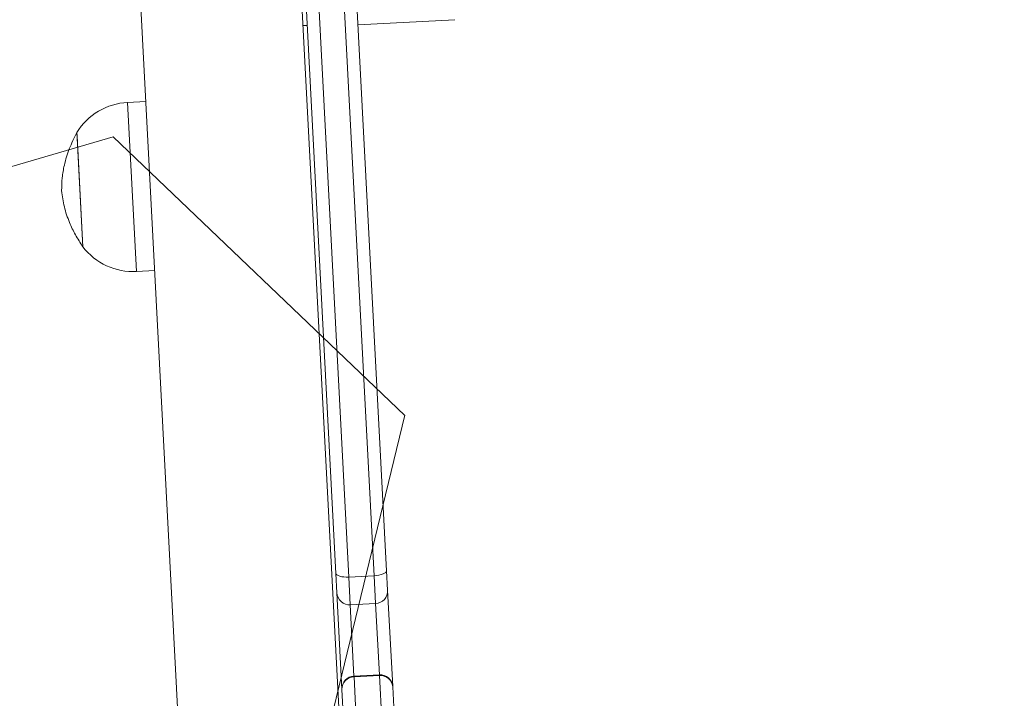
# Model space of a CAD drawing. Header units: millimetres. Extents: x 2943 to 3105, y 1618 to 1828.
# Tile 44 of 81: x 3010.84 to 3011.072, y 1761.99 to 1762.15. Entities that reach past the tile are written whole.
import ezdxf

# ---------------------------------------------------------------- set-up
doc = ezdxf.new("R2010")
doc.units = ezdxf.units.MM
doc.linetypes.add('1.4_0.7', pattern=[2.0999999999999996, 1.4, -0.7])
for name, color, linetype, lineweight in [('1 poly easy', 76, '1.4_0.7', 9), ('1_urządzenie', 7, 'Continuous', 9), ('wymiary', 7, 'Continuous', 9)]:
    doc.layers.add(name, color=color, linetype=linetype, lineweight=lineweight)
picture_1 = doc.add_image_def('image1.jpg', size_in_pixel=(9921, 7015))

msp = doc.modelspace()

# ---------------------------------------------------------------- hatches: boundary and pattern name
at = {"layer": '1 poly easy'}
h = msp.add_hatch(dxfattribs=at)
h.set_pattern_fill('HEX', color=256, scale=0.03, angle=-43.67331461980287)
h.set_pattern_definition([(316.326685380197, (-370.3120942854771, 1244.699119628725), (0.1139247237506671, 0.1193266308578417), [0.09524999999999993, -0.1904999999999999]), (76.3266853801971, (-370.3120942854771, 1244.699119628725), (-0.1603022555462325, 0.03899838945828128), [0.09524999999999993, -0.1904999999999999]), (16.32668538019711, (-370.243201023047, 1244.633345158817), (-0.04637753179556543, 0.158325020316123), [0.09524999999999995, -0.1904999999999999])])
h.paths.add_polyline_path([(3012.951632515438, 1765.252414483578), (3013.091102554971, 1759.254035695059), (3004.093534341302, 1759.044830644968), (3003.9540643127, 1765.043209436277)])

# ---------------------------------------------------------------- linework, layer by layer
at = {"layer": '1_urządzenie', "linetype": 'Continuous'}
for p, q in [((3010.914370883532, 1762.019255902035), (3010.891324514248, 1762.458292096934)), ((3010.923412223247, 1762.018704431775), (3010.900379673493, 1762.457477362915)), ((3010.903308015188, 1762.458921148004), (3010.926354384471, 1762.019884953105)), ((3010.894387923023, 1762.457162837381), (3010.917420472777, 1762.018389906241)), ((3010.922179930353, 1761.851416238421), (3010.90545615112, 1762.170006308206)), ((3010.868298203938, 1762.152968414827), (3010.88351475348, 1761.863091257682)), ((3010.906578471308, 1762.148625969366), (3010.907577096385, 1762.148678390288)), ((3010.919586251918, 1762.148818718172), (3010.94251035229, 1762.150022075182)), ((3010.869466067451, 1762.13072046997), (3010.865171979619, 1762.130495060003)), ((3010.865171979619, 1762.130495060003), (3010.867268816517, 1762.090550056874)), ((3010.853170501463, 1762.123356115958), (3010.853316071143, 1762.120582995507)), ((3010.853213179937, 1762.122543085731), (3010.853170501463, 1762.123356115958)), ((3010.85458586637, 1762.096393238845), (3010.853213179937, 1762.122543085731)), ((3010.853316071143, 1762.120582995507), (3010.85458586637, 1762.096393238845)), ((3010.867268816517, 1762.090550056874), (3010.87156290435, 1762.09077546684)), ((3010.926354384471, 1762.019884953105), (3010.926595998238, 1762.015282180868)), ((3010.914612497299, 1762.014653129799), (3010.914370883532, 1762.019255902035)), ((3010.917420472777, 1762.018389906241), (3010.923412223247, 1762.018704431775)), ((3010.917420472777, 1762.018389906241), (3010.917765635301, 1762.011814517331)), ((3010.92375738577, 1762.012129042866), (3010.923412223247, 1762.018704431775)), ((3010.926595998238, 1762.015282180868), (3010.927791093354, 1761.992515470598)), ((3010.915807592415, 1761.991886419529), (3010.914612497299, 1762.014653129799)), ((3010.917765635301, 1762.011814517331), (3010.92375738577, 1762.012129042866)), ((3010.917765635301, 1762.011814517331), (3010.918648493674, 1761.99499595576)), ((3010.924640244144, 1761.995310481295), (3010.92375738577, 1762.012129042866)), ((3010.918648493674, 1761.99499595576), (3010.924640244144, 1761.995310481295)), ((3010.918648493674, 1761.99499595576), (3010.918658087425, 1761.99481319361)), ((3010.924649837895, 1761.995127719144), (3010.918658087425, 1761.99481319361)), ((3010.918658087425, 1761.99481319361), (3010.919365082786, 1761.981344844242)), ((3010.924649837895, 1761.995127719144), (3010.924640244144, 1761.995310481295)), ((3010.925356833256, 1761.981659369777), (3010.924649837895, 1761.995127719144)), ((3010.927791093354, 1761.992515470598), (3010.927793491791, 1761.992469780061)), ((3010.927793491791, 1761.992469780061), (3010.928500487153, 1761.979001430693)), ((3010.915809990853, 1761.991840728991), (3010.915807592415, 1761.991886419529)), ((3010.916516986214, 1761.978372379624), (3010.915809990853, 1761.991840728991))]:
    msp.add_line(p, q, dxfattribs=at)
at = {"layer": '1_urządzenie', "linetype": 'Continuous', "flags": 128}
for points in [[(3010.923412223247, 1762.018704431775), (3010.923995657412, 1762.018754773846), (3010.924554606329, 1762.018842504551), (3010.925067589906, 1762.01896425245), (3010.925514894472, 1762.019115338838), (3010.925879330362, 1762.019289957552), (3010.92614689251, 1762.019481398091), (3010.926307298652, 1762.019682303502), (3010.926354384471, 1762.019884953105)], [(3010.914370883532, 1762.019255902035), (3010.914438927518, 1762.019059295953), (3010.914619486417, 1762.018876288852), (3010.914905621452, 1762.018713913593), (3010.915286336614, 1762.018578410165), (3010.915747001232, 1762.01847498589), (3010.916269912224, 1762.018407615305), (3010.916834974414, 1762.018378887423), (3010.917420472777, 1762.018389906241)]]:
    msp.add_lwpolyline(points, dxfattribs=at)
at = {"layer": '1_urządzenie', "linetype": 'Continuous'}
for centre, radius, start, end in [((3010.865958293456, 1762.11551568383), 0.01499999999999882, 93.00487489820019, 148.4867670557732), ((3010.86648250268, 1762.105529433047), 0.01499999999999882, 217.5229827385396, 273.0048748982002), ((3010.923600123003, 1762.015124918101), 0.003, 273.0048748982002, 3.004874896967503), ((3010.917608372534, 1762.014810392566), 0.003, 183.0048748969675, 273.0048748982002), ((3010.918782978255, 1761.992020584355), 0.002978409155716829, 92.5879653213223, 182.5818079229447), ((3010.9187231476, 1761.991900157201), 0.002913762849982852, 91.27943948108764, 181.1686680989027), ((3010.924818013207, 1761.992337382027), 0.002978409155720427, 3.427941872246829, 93.42178447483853), ((3010.924890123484, 1761.99222388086), 0.002913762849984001, 4.841081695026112, 94.73031031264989)]:
    msp.add_arc(centre, radius, start, end, dxfattribs=at)
for points, knots in [([(3010.853170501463, 1762.123356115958), (3010.852540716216, 1762.12209423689), (3010.851312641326, 1762.11963358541), (3010.850224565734, 1762.116011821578), (3010.849639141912, 1762.112687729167), (3010.849602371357, 1762.110658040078), (3010.84958409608, 1762.109649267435)], [0, 0, 0, 0, 0.2950113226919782, 0.5752691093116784, 0.7889051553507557, 1, 1, 1, 1]), ([(3010.84958409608, 1762.109649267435), (3010.849754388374, 1762.108374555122), (3010.850098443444, 1762.10579915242), (3010.851295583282, 1762.102319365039), (3010.852793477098, 1762.099160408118), (3010.853979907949, 1762.097328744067), (3010.85458586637, 1762.096393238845)], [0, 0, 0, 0, 0.2688809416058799, 0.5432415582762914, 0.7667149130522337, 0.9999999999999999, 0.9999999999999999, 0.9999999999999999, 0.9999999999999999])]:
    msp.add_open_spline(points, degree=3, knots=knots, dxfattribs=at)

# ---------------------------------------------------------------- pictures from other files: only their frames are drawn
at = {"layer": 'wymiary'}
image = msp.add_image(picture_1, insert=(3104.889709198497, 1618.260470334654), size_in_units=(209.99450000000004, 148.48416666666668), rotation=90, dxfattribs=dict(at, fade=54))
image.dxf.flags = 7

doc.saveas('drawing.dxf')
